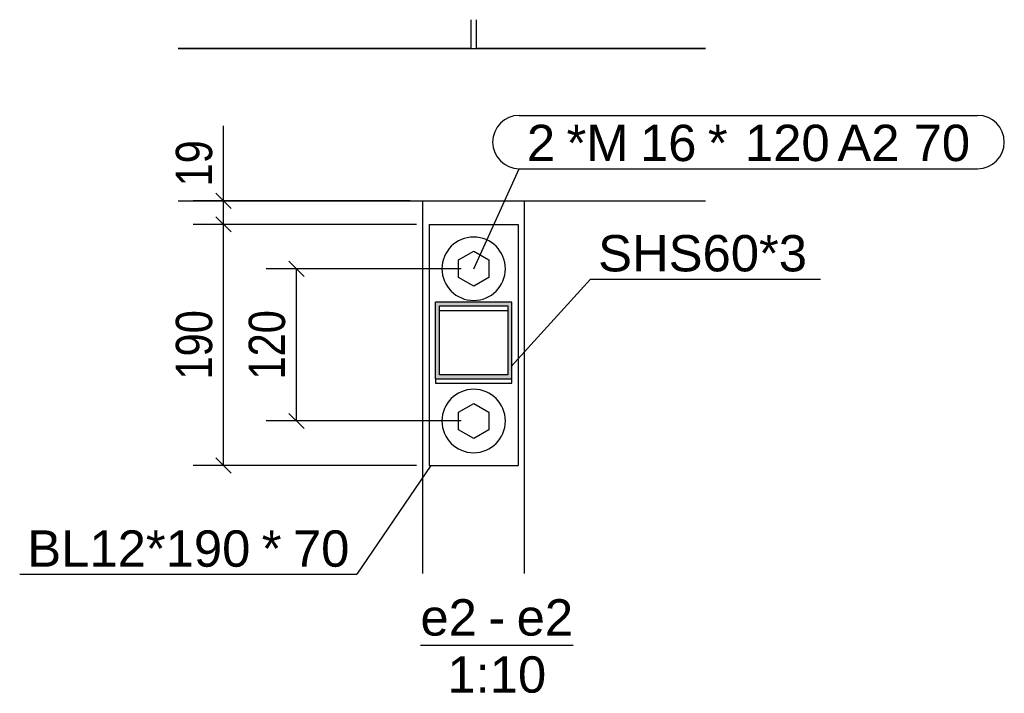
# Model space of a CAD drawing. Header units: millimetres. Extents: x 1838 to 190192, y -28 to 11710.
# Tile 77 of 80: x 163090 to 163866, y 44 to 575. Entities that reach past the tile are written whole.
import ezdxf

# ---------------------------------------------------------------- set-up
doc = ezdxf.new("R2010")
doc.units = ezdxf.units.MM
doc.styles.add('Arial', font='ARIAL.TTF', dxfattribs={"height": 0.2})
doc.styles.add('Arial Narrow', font='ARIALN.TTF', dxfattribs={"height": 0.2})

# ---------------------------------------------------------------- blocks, each defined once
blk = doc.blocks.new('Unknown-21 - 80056')
at = {"color": 5}
blk.add_line((163405.77, 82.5), (163526.09, 82.5), dxfattribs=at)
at = {"color": 5, "style": 'Arial'}
for s, height, p in [('e2', 28.652, (163405.77, 90)), ('e2', 28.652, (163481.59, 90)), ('-', 28.65, (163459.28, 90)), ('1:10', 28.652, (163427, 45))]:
    blk.add_text(s, height=height, dxfattribs=at).set_placement(p)
blk = doc.blocks.new('Part-80057 - 80056')
at = {"color": 7}
for p, q in [((163214.81, 552.74), (163630.36, 552.74)), ((163214.81, 432.74), (163630.36, 432.74))]:
    blk.add_line(p, q, dxfattribs=at)
blk = doc.blocks.new('Part-80058 - 80056')
at = {"color": 7}
for p, q in [((163407.75, 139), (163407.75, 432.74)), ((163487.75, 139), (163487.75, 432.74))]:
    blk.add_line(p, q, dxfattribs=at)
blk = doc.blocks.new('Part-80067 - 80056')
h = blk.add_hatch(color=6)
h.paths.add_polyline_path([(163417.75, 352.88), (163417.75, 292.46), (163477.75, 292.46), (163477.75, 352.88)])
h.paths.add_polyline_path([(163474.75, 295.48), (163420.75, 295.48), (163420.75, 349.86), (163474.75, 349.86)])
at = {"color": 7}
for p, q in [((163417.75, 292.46), (163417.75, 352.88)), ((163477.75, 352.88), (163417.75, 352.88)), ((163420.75, 349.86), (163474.75, 349.86)), ((163420.75, 295.48), (163420.75, 349.86)), ((163474.75, 349.86), (163474.75, 295.48)), ((163477.75, 292.46), (163477.75, 352.88)), ((163420.75, 346.32), (163474.75, 346.32)), ((163474.75, 295.48), (163420.75, 295.48)), ((163417.75, 292.46), (163417.75, 288.92)), ((163417.75, 292.46), (163477.75, 292.46)), ((163417.75, 288.92), (163477.75, 288.92)), ((163477.75, 288.92), (163477.75, 292.46))]:
    blk.add_line(p, q, dxfattribs=at)
blk = doc.blocks.new('Part-80070 - 80056')
at = {"color": 7}
for p, q in [((163412.75, 414.13), (163412.75, 224.13)), ((163412.75, 414.13), (163482.75, 414.13)), ((163482.75, 414.13), (163482.75, 224.13)), ((163412.75, 224.13), (163482.75, 224.13))]:
    blk.add_line(p, q, dxfattribs=at)
blk = doc.blocks.new('Part-80899 - 80056')
at = {"color": 7}
for p, q in [((163450.02, 552.74), (163450.02, 575.45)), ((163630.36, 552.74), (163450.02, 552.74))]:
    blk.add_line(p, q, dxfattribs=at)
blk = doc.blocks.new('Bolt-80071 - 80056')
at = {"color": 136}
for p, q in [((163435.75, 386.06), (163447.75, 392.99)), ((163447.75, 392.99), (163459.75, 386.06)), ((163435.75, 372.21), (163435.75, 386.06)), ((163459.75, 386.06), (163459.75, 372.21)), ((163447.75, 365.28), (163435.75, 372.21)), ((163459.75, 372.21), (163447.75, 365.28)), ((163435.75, 266.06), (163447.75, 272.99)), ((163447.75, 272.99), (163459.75, 266.06)), ((163435.75, 252.21), (163435.75, 266.06)), ((163459.75, 266.06), (163459.75, 252.21)), ((163447.75, 245.28), (163435.75, 252.21)), ((163459.75, 252.21), (163447.75, 245.28))]:
    blk.add_line(p, q, dxfattribs=at)
for centre, start, end in [((163447.75, 379.13), 90, 270), ((163447.75, 379.13), 270, 90), ((163447.75, 259.13), 90, 270), ((163447.75, 259.13), 270, 90)]:
    blk.add_arc(centre, 25, start, end, dxfattribs=at)
blk = doc.blocks.new('Part-80900 - 80056')
at = {"color": 7}
for p, q in [((163445.5, 575.45), (163445.5, 552.74)), ((163445.5, 552.74), (163214.81, 552.74))]:
    blk.add_line(p, q, dxfattribs=at)
blk = doc.blocks.new('StraightDimension-80951 - 80056')
at = {"color": 174}
for p, q in [((163256.61, 408.13), (163244.61, 420.13)), ((163402.75, 414.13), (163226.61, 414.13)), ((163250.61, 224.13), (163250.61, 414.13)), ((163244.61, 230.13), (163256.61, 218.13)), ((163402.75, 224.13), (163226.61, 224.13))]:
    blk.add_line(p, q, dxfattribs=at)
at = {"color": 30, "style": 'Arial Narrow'}
blk.add_text('190', height=28.633, rotation=90.00021, dxfattribs=at).set_placement((163241.61, 291.78))
blk = doc.blocks.new('StraightDimension-80971 - 80056')
at = {"color": 174}
for p, q in [((163314.06, 373.13), (163302.06, 385.13)), ((163437.75, 379.13), (163284.06, 379.13)), ((163308.06, 259.13), (163308.06, 379.13)), ((163302.06, 265.13), (163314.06, 253.13)), ((163437.75, 259.13), (163284.06, 259.13))]:
    blk.add_line(p, q, dxfattribs=at)
at = {"color": 30, "style": 'Arial Narrow'}
blk.add_text('120', height=28.633, rotation=90.00021, dxfattribs=at).set_placement((163299.06, 291.78))
blk = doc.blocks.new('StraightDimension-80950 - 80056')
at = {"color": 174}
for p, q in [((163250.61, 432.74), (163250.61, 491.72)), ((163250.61, 432.74), (163250.61, 491.72)), ((163244.61, 438.74), (163256.61, 426.74)), ((163397.75, 432.74), (163226.61, 432.74)), ((163250.61, 414.13), (163250.61, 432.74)), ((163256.61, 408.13), (163244.61, 420.13)), ((163402.75, 414.13), (163226.61, 414.13))]:
    blk.add_line(p, q, dxfattribs=at)
at = {"color": 30, "style": 'Arial Narrow'}
blk.add_text('19', height=28.633, rotation=90.00021, dxfattribs=at).set_placement((163241.61, 443.99))
blk = doc.blocks.new('Mark-80907 - 80056')
at = {"color": 136}
for p in [(163413.98, 224.13), (163089.92, 138.27)]:
    blk.add_line(p, (163355.76, 138.27), dxfattribs=at)
at = {"color": 30, "style": 'Arial'}
for s, height, p in [('BL12*190', 28.652, (163095.92, 144.27)), ('*', 28.65, (163280.68, 144.27)), ('70', 28.652, (163305.26, 144.27))]:
    blk.add_text(s, height=height, dxfattribs=at).set_placement(p)

msp = doc.modelspace()

# ---------------------------------------------------------------- linework, layer by layer
at = {"color": 7}
for p, q in [((163483.67, 499.99), (163844.97, 499.99)), ((163447.75, 379.13), (163483.67, 457.99)), ((163483.67, 457.99), (163844.97, 457.99))]:
    msp.add_line(p, q, dxfattribs=at)
at = {"color": 136}
for p, q in [((163477.26, 302.04), (163539.84, 371.04)), ((163539.84, 371.04), (163721.09, 371.04))]:
    msp.add_line(p, q, dxfattribs=at)
at = {"color": 7}
for centre, start, end in [((163483.67, 478.99), 90, 270), ((163844.97, 478.99), 270, 90)]:
    msp.add_arc(centre, 21, start, end, dxfattribs=at)

# ---------------------------------------------------------------- block references
for name in ['Part-80900 - 80056', 'Part-80899 - 80056', 'Part-80057 - 80056', 'StraightDimension-80950 - 80056', 'Part-80058 - 80056', 'StraightDimension-80951 - 80056', 'Part-80070 - 80056', 'Bolt-80071 - 80056', 'StraightDimension-80971 - 80056', 'Part-80067 - 80056', 'Mark-80907 - 80056', 'Unknown-21 - 80056']:
    msp.add_blockref(name, (0, 0))

# ---------------------------------------------------------------- texts
at = {"color": 30, "style": 'Arial'}
for s, height, p in [('2', 28.65, (163489.67, 463.99)), ('*M', 28.652, (163520.92, 463.99)), ('16', 28.652, (163578.81, 463.99)), ('*', 28.65, (163632.32, 463.99)), ('120', 28.652, (163661.55, 463.99)), ('A2 70', 28.652, (163734.41, 463.99)), ('SHS60*3', 28.652, (163545.84, 377.04))]:
    msp.add_text(s, height=height, dxfattribs=at).set_placement(p)

doc.saveas('drawing.dxf')
